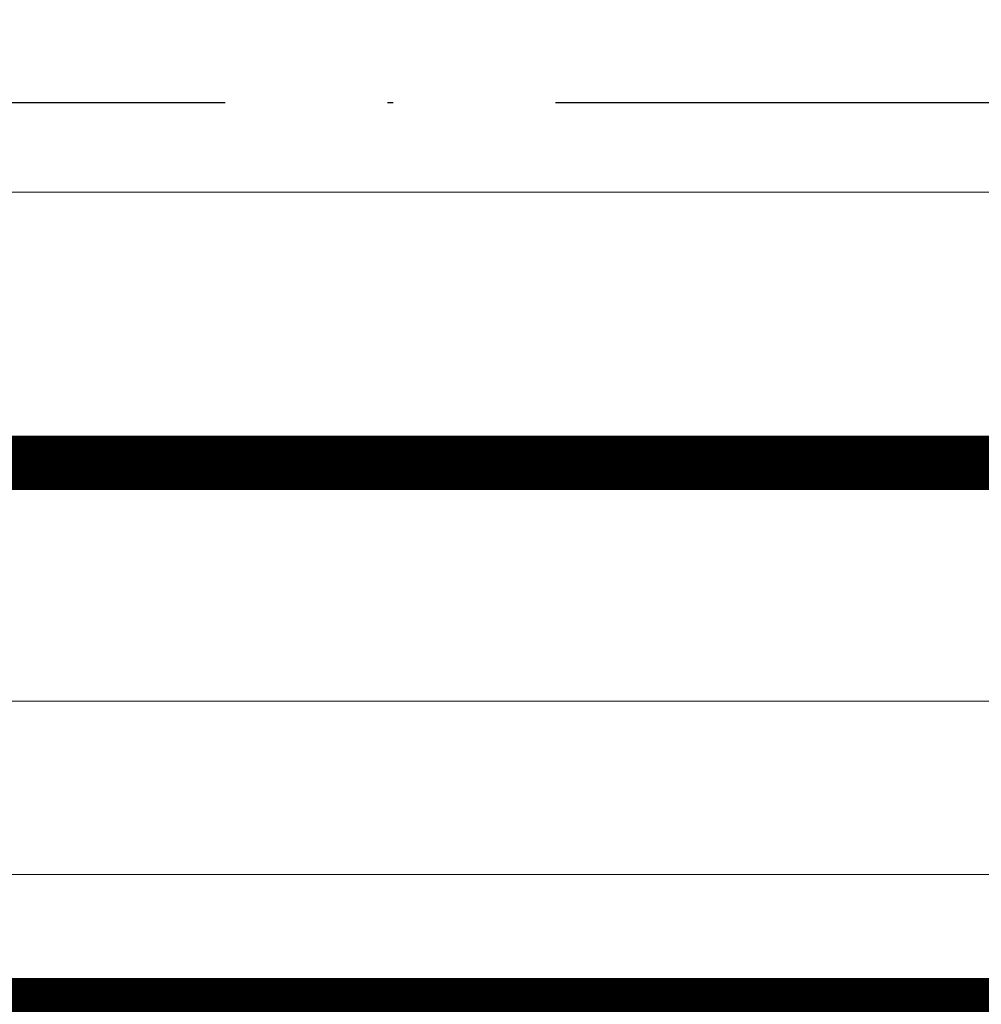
# Model space of a CAD drawing. Header units: millimetres. Extents: x 7483 to 13091, y 8111 to 13871.
# Tile 131 of 256: x 9501 to 9519, y 9220 to 9238. Entities that reach past the tile are written whole.
import ezdxf

# ---------------------------------------------------------------- set-up
doc = ezdxf.new("R2010")
doc.units = ezdxf.units.MM
doc.linetypes.add('ACAD_ISO04W100', pattern=[30, 24, -3, 0, -3])
doc.linetypes.add('DGN_STYLE_2', pattern=[30.2, 18.12, -12.08])
doc.layers.add('a___wymiary', color=7, linetype='Continuous', lineweight=5, true_color=0x000000)
doc.layers.add('wymiary', color=7, linetype='Continuous', lineweight=5, true_color=0xb2b2b2)
doc.layers.add('AS_Siatki', color=72, linetype='Continuous')
doc.layers.add('CZ-SR', color=106, linetype='Continuous', lineweight=13)
doc.layers.add('drzwi', color=30, linetype='Continuous', lineweight=20)
doc.layers.add('konstrukcja poglądowo', color=7, linetype='Continuous', lineweight=5, true_color=0xb2b2b2, plot=False)
doc.layers.add('Powierzchnie', color=21, linetype='DGN_STYLE_2', lineweight=15, plot=False)
doc.styles.add('Arial', font='arial.ttf')
doc.dimstyles.new('wymiary agp1', dxfattribs={"dimtxt": 16, "dimasz": 5, "dimexe": 30, "dimexo": 60, "dimgap": 1.8, "dimtad": 1, "dimdec": 3, "dimrnd": 0.5, "dimdsep": 46, "dimtxsty": 'Arial', "dimblk": 'znacznik', "dimcen": 1.5, "dimse1": 1, "dimse2": 1, "dimclrd": 256, "dimazin": 0, "dimtfac": 1, "dimtdec": 3, "dimtmove": 1, "dimatfit": 3, "dimldrblk": 'znacznik', "dimfxl": 0, "dimlwd": -1, "dimarcsym": 0})

# ---------------------------------------------------------------- blocks, each defined once
blk = doc.blocks.new('gfhgfhhf')
at = {"layer": 'drzwi'}
for points in [[(8218.027, 5171.151), (9892.067, 5171.151)], [(8212.072, 5161.751), (9892.067, 5161.751)], [(8211.905, 5158.551), (9892.067, 5158.551)]]:
    blk.add_lwpolyline(points, dxfattribs=at)
blk = doc.blocks.new('znacznik')
at = {"layer": 'a___wymiary'}
for p, q in [((0, 1.3936), (0, -1.3936)), ((1.3936, 0), (-1.3936, 0))]:
    blk.add_line(p, q, dxfattribs=at)
at = {"layer": 'a___wymiary', "const_width": 0.2}
blk.add_lwpolyline([(0.8759, 0.8759), (-0.8759, -0.8759)], dxfattribs=at)
blk = doc.blocks.new('*D1303')
at = {"layer": 'Defpoints', "color": 0, "transparency": 16777216}
for p in [(8555.286, 11469.362), (10277.023, 11469.362), (8692.028, 9219.562)]:
    blk.add_point(p, dxfattribs=at)
at = {"layer": 'wymiary', "color": 253, "true_color": 0x999999, "transparency": 16777216}
blk.add_line((8555.286, 9224.562), (8555.286, 11464.362), dxfattribs=at)
at = {"layer": 'wymiary', "color": 253, "true_color": 0x999999, "transparency": 16777216, "xscale": 5, "yscale": 5, "zscale": 5}
for p, rotation in [((8555.286, 11469.362), 90), ((8555.286, 9219.562), 270)]:
    blk.add_blockref('znacznik', p, dxfattribs=dict(at, rotation=rotation))
at = {"layer": 'wymiary', "color": 18, "true_color": 0x000000, "transparency": 16777216, "insert": (8545.317, 10344.462), "char_height": 16, "attachment_point": 5, "rotation": 90, "style": 'Arial'}
blk.add_mtext('2250', dxfattribs=at)
blk = doc.blocks.new('*D1310')
at = {"layer": 'Defpoints', "color": 0, "transparency": 16777216}
for p in [(11144.697, 9237.004), (8715.288, 9231.259), (11144.697, 9089.562)]:
    blk.add_point(p, dxfattribs=at)
at = {"layer": 'wymiary', "color": 253, "true_color": 0x999999, "transparency": 16777216}
blk.add_line((8720.288, 9089.562), (11139.697, 9089.562), dxfattribs=at)
at = {"layer": 'wymiary', "color": 253, "true_color": 0x999999, "transparency": 16777216, "xscale": 5, "yscale": 5, "zscale": 5, "rotation": 180}
blk.add_blockref('znacznik', (8715.288, 9089.562), dxfattribs=at)
at = {"layer": 'wymiary', "color": 253, "true_color": 0x999999, "transparency": 16777216, "xscale": 5, "yscale": 5, "zscale": 5}
blk.add_blockref('znacznik', (11144.697, 9089.562), dxfattribs=at)
at = {"layer": 'wymiary', "color": 18, "true_color": 0x000000, "transparency": 16777216, "insert": (9929.993, 9099.531), "char_height": 16, "attachment_point": 5, "style": 'Arial'}
blk.add_mtext('2429.5', dxfattribs=at)
blk = doc.blocks.new('gfgfddg')
at = {"layer": 'AS_Siatki', "color": 6, "linetype": 'ACAD_ISO04W100', "lineweight": 30, "ltscale": 0.2}
blk.add_line((392.0541, -541.341), (-407.9459, -541.341), dxfattribs=at)

msp = doc.modelspace()

# ---------------------------------------------------------------- linework, layer by layer
at = {"layer": 'Powierzchnie', "const_width": 1}
for points in [[(8715.2884, 11179.7122), (8715.2884, 9219.8948), (12184.8952, 9219.9116), (12184.8952, 11469.7122), (10277.0247, 11469.7122), (10277.0247, 11179.7122), (8715.2884, 11179.7122)], [(10286.1119, 10577.6962), (10286.1119, 9229.9116), (8725.2884, 9229.9116), (8725.2884, 10667.207)]]:
    msp.add_lwpolyline(points, dxfattribs=at)

# ---------------------------------------------------------------- block references
at = {"layer": 'CZ-SR'}
msp.add_blockref('gfhgfhhf', (510.0352, 4063.7609), dxfattribs=at)
at = {"layer": 'konstrukcja poglądowo', "xscale": 5, "yscale": 5, "zscale": 5}
msp.add_blockref('gfgfddg', (10433.9115, 11943.2664), dxfattribs=at)

# ---------------------------------------------------------------- dimensions: what is measured, and where the dimension line sits
at = {"layer": 'wymiary'}
dim = msp.add_linear_dim(base=(8555.2864, 11469.3622), p1=(8692.0284, 9219.5616), p2=(10277.0226, 11469.3622), angle=90, dimstyle='wymiary agp1', override={"dimblk": 'znacznik'}, dxfattribs=at)
dim.commit()
dim.dimension.update_dxf_attribs({"geometry": '*D1303', "text_midpoint": (8545.3172, 10344.4619)})
dim = msp.add_linear_dim(base=(11144.6975, 9089.5616), p1=(8715.2884, 9231.2593), p2=(11144.6975, 9237.0039), dimstyle='wymiary agp1', override={"dimblk": 'znacznik'}, dxfattribs=at)
dim.commit()
dim.dimension.update_dxf_attribs({"geometry": '*D1310', "text_midpoint": (9929.993, 9099.5307)})

doc.saveas('drawing.dxf')
